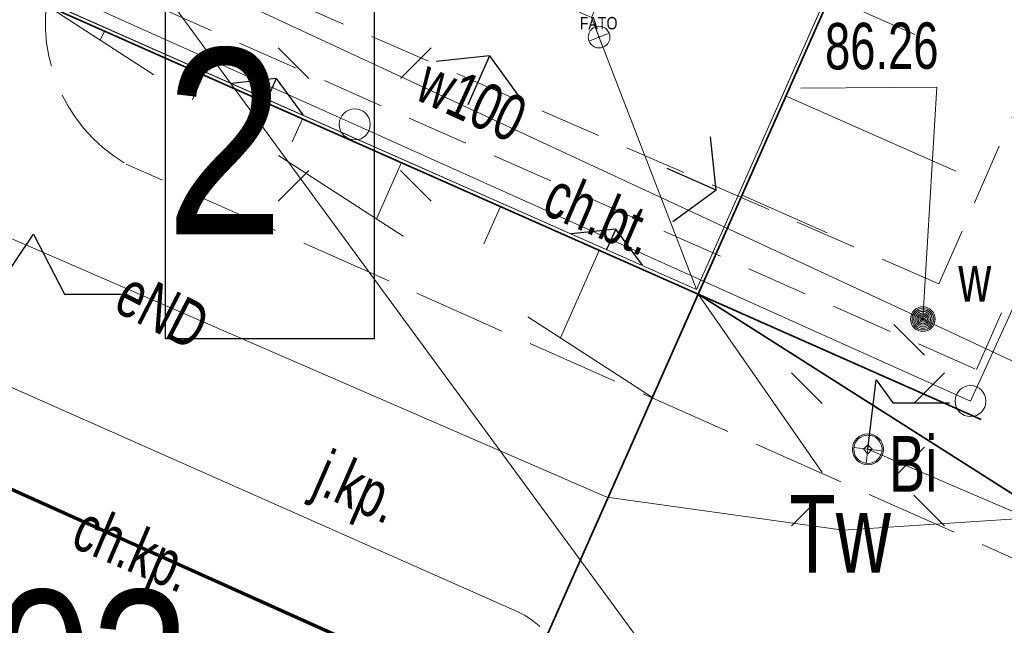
# Model space of a CAD drawing. Header units: metres. Extents: x -1013 to 1491576, y -5789570 to 1032.
# Tile 21 of 62: x 1 to 17, y -25 to -15. Entities that reach past the tile are written whole.
import ezdxf
from ezdxf.xclip import XClip

# ---------------------------------------------------------------- set-up
doc = ezdxf.new("R2010")
doc.units = ezdxf.units.M
doc.header["$MEASUREMENT"] = 0
doc.header["$XCLIPFRAME"] = 0
for name, pattern in [('2_KTCR02', [1.5, 1, -0.5]), ('2_KTJZ01', [2, 1.5, -0.5]), ('Kropki i Kreski', [7.2, 3.6, -1.8, 0, -1.8]), ('Przerywana', [4.8, 2.4, -2.4]), ('Przerywana długa', [7.8, 5, -2.8])]:
    doc.linetypes.add(name, pattern=pattern)
for name, color, linetype, lineweight in [('130-Z Teren1', 7, 'Continuous', 13), ('130-Z Teren114', 113, 'Continuous', 25), ('310-W Oświetlenie1', 7, 'Continuous', 13), ('450-K Belki21', 37, 'Continuous', 5), ('450-K Belki69', 41, 'Continuous', 13), ('703-L Płaszczyzny podejścia 2D3', 152, 'Continuous', 30), ('703-L Płaszczyzny podejścia 2D38', 171, 'Continuous', 35), ('704-L Płaszczyzny podejścia 3D38', 171, 'Continuous', 35), ('708-L Opisy sytuacji 1_1000 do legendy85', 1, 'Continuous', 25), ('708-L Opisy_ numeracja obiektów85', 1, 'Continuous', 25), ('713-L Obiekty-budynki1', 7, 'Continuous', 13), ('722-L Obiekty_Latarnie_ słupy_ anteny1', 7, 'Continuous', 13), ('798-L Zakres inwestycji9', 142, 'Continuous', 70), ('810-G Ogólne2', 4, 'Continuous', 20), ('ex_02_DXF_MZ_5_Dzialki7', 9, 'Continuous', 18), ('ex_02_DXF_MZ_5_EGBB_L_07', 9, 'Continuous', 18), ('ex_02_DXF_MZ_5_KTCR_D_L_17', 9, 'Continuous', 18), ('ex_02_DXF_MZ_5_KTCR_E_T_17', 9, 'Continuous', 18), ('ex_02_DXF_MZ_5_KTJZ_E_T_07', 9, 'Continuous', 18), ('ex_02_DXF_MZ_5_KTJZ_L_07', 9, 'Continuous', 18), ('ex_02_DXF_MZ_5_KTKR_L_07', 9, 'Continuous', 18), ('ex_02_DXF_MZ_5_Numery_konturow3', 9, 'Continuous', 18), ('ex_02_DXF_MZ_5_Numery_uzytkow3', 9, 'Continuous', 18), ('ex_02_DXF_MZ_5_SUPE_D_L_31', 9, 'Continuous', 18), ('ex_02_DXF_MZ_5_SUPE_E_T_31', 9, 'Continuous', 18), ('ex_02_DXF_MZ_5_SUPE_L_31', 9, 'Continuous', 18), ('ex_02_DXF_MZ_5_SUPW_D_L_05', 9, 'Continuous', 18), ('ex_02_DXF_MZ_5_SUPW_E_T_05', 9, 'Continuous', 18), ('ex_02_DXF_MZ_5_SUSM_D_T_07', 9, 'Continuous', 18), ('ex_02_DXF_MZ_5_SUSM_D_T_37', 9, 'Continuous', 18), ('ex_02_DXF_MZ_5_SUSM_T_07', 9, 'Continuous', 18), ('ex_02_DXF_MZ_5_SUSM_T_37', 9, 'Continuous', 18), ('ex_02_DXF_MZ_5_SUTW_T_05', 9, 'Continuous', 18), ('ex_02_DXF_MZ_5_SUUW_D_T_77', 9, 'Continuous', 18), ('ex_02_DXF_MZ_5_SUUW_E_T_57', 9, 'Continuous', 18)]:
    doc.layers.add(name, color=color, linetype=linetype, lineweight=lineweight)
doc.layers.add('700-L Mapa 1_1000 dwg', color=7, linetype='Continuous')
doc.styles.add('STYL_AUTOMATYCZNY_1', font='arial.ttf', dxfattribs={"width": 0.7})
doc.styles.add('STYL_AUTOMATYCZNY_3', font='ARIALN.TTF')
doc.linetypes.add('Linia z krzyżyków', pattern='A,0,[1,88_A.L.04 Sytuacja 1_10001.Shx,S=0.15873,R=0,X=0,Y=0],-20,0', length=20)
doc.dimstyles.new('STYL_AUTOMATYCZNY__1', dxfattribs={"dimtxt": 0.18, "dimasz": 0.912, "dimexe": 0.18, "dimexo": 0.0625, "dimgap": 0, "dimtad": 0, "dimtih": 1, "dimtoh": 1, "dimdec": 4, "dimzin": 0, "dimdsep": 46, "dimcen": 0.09, "dimadec": 0, "dimazin": 0, "dimtfac": 1, "dimtdec": 4, "dimtmove": 0, "dimatfit": 3, "dimldrblk": 'ARROWHEAD_7', "dimfxl": 1, "dimtolj": 1, "dimtzin": 0, "dimarcsym": 0})
doc.dimstyles.new('STYL_AUTOMATYCZNY__3', dxfattribs={"dimtxt": 0.18, "dimasz": 0.912, "dimexe": 0.18, "dimexo": 0.0625, "dimgap": 0, "dimtad": 0, "dimtih": 1, "dimtoh": 1, "dimdec": 4, "dimzin": 0, "dimdsep": 46, "dimcen": 0.09, "dimadec": 0, "dimazin": 0, "dimtfac": 1, "dimtdec": 4, "dimtmove": 0, "dimatfit": 3, "dimldrblk": 'ARROWHEAD_1', "dimfxl": 1, "dimtolj": 1, "dimtzin": 0, "dimarcsym": 0})

# ---------------------------------------------------------------- blocks, each defined once
blk = doc.blocks.new('Rysunek_1_5', base_point=(-7447251.91, -5789835.327))
at = {"layer": 'ex_02_DXF_MZ_5_Dzialki7', "color": 9, "linetype": 'Continuous', "lineweight": 18}
blk.add_line((-4.54, -3.697), (35.51, -58.297), dxfattribs=at)
at = {"layer": 'ex_02_DXF_MZ_5_EGBB_L_07', "color": 9, "linetype": 'Continuous', "lineweight": 18}
blk.add_line((-4.62, -20.177), (8.59, -26.107), dxfattribs=at)
at = {"layer": 'ex_02_DXF_MZ_5_KTCR_D_L_17', "color": 9, "linetype": '2_KTCR02', "lineweight": 18}
for p, q in [((16.657, -20.79), (23.336, -5.479)), ((20.635, -8.933), (16.047, -19.404)), ((16.047, -19.404), (2.14, -13.337)), ((2.002, -14.297), (16.657, -20.79))]:
    blk.add_line(p, q, dxfattribs=at)
at = {"layer": 'ex_02_DXF_MZ_5_KTJZ_L_07', "color": 9, "linetype": '2_KTJZ01', "lineweight": 18}
blk.add_line((18.12, -24.227), (2.91, -17.467), dxfattribs=at)
for centre, radius, start, end in [((4.259, -15.181), 2.654, 163.0487, 239.4523), ((8.636, -25.988), 1.421, 246.1164, 65.2626)]:
    blk.add_arc(centre, radius, start, end, dxfattribs=at)
at = {"layer": 'ex_02_DXF_MZ_5_KTKR_L_07', "color": 9, "linetype": 'Continuous', "lineweight": 18}
blk.add_line((-0.7, -20.297), (9.23, -24.697), dxfattribs=at)
at = {"layer": 'ex_02_DXF_MZ_5_SUPE_D_L_31', "color": 9, "linetype": 'Continuous', "lineweight": 18}
for p, q in [((21.059, -11.415), (16.558, -21.298)), ((3.315, -15.35), (-2.865, -12.573)), ((6.606, -16.827), (3.315, -15.35)), ((16.558, -21.298), (6.606, -16.827)), ((10.678, -22.849), (-0.527, -17.987)), ((14.502, -23.382), (10.678, -22.849)), ((20.91, -22.967), (14.502, -23.382))]:
    blk.add_line(p, q, dxfattribs=at)
at = {"layer": 'ex_02_DXF_MZ_5_SUPE_L_31', "color": 9, "linetype": 'Continuous', "lineweight": 18}
blk.add_line((14.9, -22.077), (19.25, -23.947), dxfattribs=at)
at = {"layer": 'ex_02_DXF_MZ_5_SUPW_D_L_05', "color": 9, "linetype": 'Continuous', "lineweight": 18}
for p, q in [((15.788, -19.973), (1.45, -13.313)), ((35.565, -29.255), (15.788, -19.973))]:
    blk.add_line(p, q, dxfattribs=at)
at = {"layer": 'ex_02_DXF_MZ_5_SUSM_D_T_07', "color": 9, "linetype": 'Continuous', "lineweight": 18}
for p, q in [((5.863, -16.085), (5.368, -15.59)), ((7.348, -16.085), (7.843, -15.59)), ((5.863, -17.57), (5.368, -18.065)), ((7.348, -17.57), (7.843, -18.065)), ((15.815, -20.555), (15.32, -20.06)), ((15.815, -22.04), (15.32, -22.535))]:
    blk.add_line(p, q, dxfattribs=at)
at = {"layer": 'ex_02_DXF_MZ_5_SUSM_D_T_37', "color": 9, "linetype": 'Continuous', "lineweight": 18}
for centre in [(6.606, -16.827), (16.558, -21.298)]:
    blk.add_circle(centre, 0.25, dxfattribs=at)
at = {"layer": 'ex_02_DXF_MZ_5_SUSM_T_07', "color": 9, "linetype": 'Continuous', "lineweight": 18}
for p, q in [((14.158, -21.335), (13.663, -20.84)), ((15.643, -21.335), (16.138, -20.84)), ((14.158, -22.82), (13.663, -23.315)), ((15.643, -22.82), (16.138, -23.315))]:
    blk.add_line(p, q, dxfattribs=at)
at = {"layer": 'ex_02_DXF_MZ_5_SUSM_T_37', "color": 9, "linetype": 'Continuous', "lineweight": 18}
blk.add_circle((14.9, -22.077), 0.25, dxfattribs=at)
at = {"layer": 'ex_02_DXF_MZ_5_SUTW_T_05', "color": 9, "linetype": 'Continuous', "lineweight": 18}
for p in [(13.814, -16.241), (15.788, -19.973)]:
    blk.add_line(p, (16.012, -16.226), dxfattribs=at)
at = {"layer": 'ex_02_DXF_MZ_5_SUUW_D_T_77', "color": 9, "linetype": 'Continuous', "lineweight": 18}
for radius in [0.2, 0.175, 0.15, 0.125, 0.1, 0.075, 0.05, 0.025, 0.00715]:
    blk.add_circle((15.788, -19.973), radius, dxfattribs=at)
at = {"layer": 'ex_02_DXF_MZ_5_KTCR_E_T_17', "color": 9, "linetype": 'Continuous', "lineweight": 18, "char_height": 0.75, "attachment_point": 4, "style": 'STYL_AUTOMATYCZNY_1'}
for s, insert, rotation in [('\\A1;{\\pql;\\fArial|b0|i0|c238|p0;\\W0.700000;ch.bt.}', (9.746, -17.918), 336.8014), ('\\A1;{\\pql;\\fArial|b0|i0|c238|p0;\\W0.700000;ch.kp.}', (2.091, -23.399), 336.9267)]:
    blk.add_mtext(s, dxfattribs=dict(at, insert=insert, rotation=rotation))
at = {"layer": 'ex_02_DXF_MZ_5_KTJZ_E_T_07', "color": 9, "linetype": 'Continuous', "lineweight": 18, "insert": (5.997, -22.517), "char_height": 0.75, "attachment_point": 4, "rotation": 336.4052, "style": 'STYL_AUTOMATYCZNY_1'}
blk.add_mtext('\\A1;{\\pql;\\fArial|b0|i0|c238|p0;\\W0.700000;j.kp.}', dxfattribs=at)
at = {"layer": 'ex_02_DXF_MZ_5_Numery_konturow3', "color": 9, "linetype": 'Continuous', "lineweight": 18, "insert": (13.629, -22.813), "char_height": 1.26, "attachment_point": 1, "style": 'STYL_AUTOMATYCZNY_1'}
blk.add_mtext('\\A1;{\\pql;\\fArial|b0|i0|c238|p0;\\W0.700000;Tw}', dxfattribs=at)
at = {"layer": 'ex_02_DXF_MZ_5_Numery_uzytkow3', "color": 9, "linetype": 'Continuous', "lineweight": 18, "insert": (15.239, -22.762), "char_height": 0.9, "attachment_point": 7, "style": 'STYL_AUTOMATYCZNY_1'}
blk.add_mtext('\\A1;{\\pql;\\fArial|b0|i0|c238|p0;\\W0.700000;Bi}', dxfattribs=at)
at = {"layer": 'ex_02_DXF_MZ_5_SUPE_E_T_31', "color": 9, "linetype": 'Continuous', "lineweight": 18, "insert": (2.845, -19.493), "char_height": 0.75, "attachment_point": 4, "rotation": 332.8527, "style": 'STYL_AUTOMATYCZNY_1'}
blk.add_mtext('\\A1;{\\pql;\\fArial|b0|i0|c238|p0;\\W0.700000;eND }', dxfattribs=at)
at = {"layer": 'ex_02_DXF_MZ_5_SUPW_E_T_05', "color": 9, "linetype": 'Continuous', "lineweight": 18, "insert": (7.699, -16.07), "char_height": 0.75, "attachment_point": 4, "rotation": 335.5027, "style": 'STYL_AUTOMATYCZNY_1'}
blk.add_mtext('\\A1;{\\pql;\\fArial|b0|i0|c238|p0;\\W0.700000;w100}', dxfattribs=at)
at = {"layer": 'ex_02_DXF_MZ_5_SUTW_T_05', "color": 9, "linetype": 'Continuous', "lineweight": 18, "insert": (14.206, -15.57), "char_height": 0.75, "attachment_point": 4, "rotation": 0.4031, "style": 'STYL_AUTOMATYCZNY_1'}
blk.add_mtext('\\A1;{\\pql;\\fArial|b0|i0|c238|p0;\\W0.700000;86.26}', dxfattribs=at)
at = {"layer": 'ex_02_DXF_MZ_5_SUUW_E_T_57', "color": 9, "linetype": 'Continuous', "lineweight": 18, "insert": (16.362, -19.692), "char_height": 0.75, "attachment_point": 7, "style": 'STYL_AUTOMATYCZNY_1'}
blk.add_mtext('\\A1;{\\pql;\\fArial|b0|i0|c238|p0;\\W0.700000;w}', dxfattribs=at)
blk = doc.blocks.new('ARROWHEAD_7')
at = {"color": 0, "linetype": 'Continuous', "lineweight": 0}
for p, q in [((0, -0.25), (0, 0.25)), ((0, 0), (-1, 0)), ((-0.25, 0), (0.25, 0))]:
    blk.add_line(p, q, dxfattribs=at)
blk.add_circle((0, 0), 0.25, dxfattribs=at)
blk = doc.blocks.new('ARROWHEAD_1')
at = {"color": 0, "linetype": 'Continuous', "lineweight": 0}
blk.add_line((0, 0), (-1, 0), dxfattribs=at)
blk.add_circle((0, 0), 0.25, dxfattribs=at)

msp = doc.modelspace()

# ---------------------------------------------------------------- hatches: boundary and pattern name
at = {"layer": '130-Z Teren114', "linetype": 'Continuous', "lineweight": 25}
h = msp.add_hatch(dxfattribs=at)
h.set_pattern_fill('trawa_0001', color=113, style=0, pattern_type=2)
h.set_pattern_definition([(156.1, (16.938, -3.479), (2.4308, 5.4856), [0.866, -2.5981]), (156.1, (16.57, -0.0345), (2.4308, 5.4856), [0.866, -2.5981]), (96.1, (16.938, -3.479), (5.966, 0.6377), [0.866, -2.5981]), (96.1, (13.771, -2.0755), (5.966, 0.6377), [0.866, -2.5981]), (216.1, (16.938, -3.479), (-3.5352, 4.8479), [0.866, -2.5981]), (216.1, (13.771, -2.0755), (-3.5352, 4.8479), [0.866, -2.5981])])
h.paths.add_polyline_path([(10.433, -15.1), (12.128, -19.493), (25.57, 10.841), (21.177, 9.146)])
h = msp.add_hatch(dxfattribs=at)
h.set_pattern_fill('trawa_0001', color=113, style=0, pattern_type=2)
h.set_pattern_definition([(246.1, (-2.193, -10.8614), (-5.4856, 2.4308), [0.866, -2.5981]), (246.1, (-5.6373, -11.2295), (-5.4856, 2.4308), [0.866, -2.5981]), (186.1, (-2.193, -10.8614), (-0.6377, 5.966), [0.866, -2.5981]), (186.1, (-3.596, -14.0284), (-0.6377, 5.966), [0.866, -2.5981]), (306.1, (-2.193, -10.8614), (4.8479, 3.5352), [0.866, -2.5981]), (306.1, (-3.596, -14.0284), (4.8479, 3.5352), [0.866, -2.5981])])
h.paths.add_polyline_path([(2.619, -11.637), (1.27, -14.682), (12.128, -19.493), (10.433, -15.1)])

# ---------------------------------------------------------------- linework, layer by layer
at = {"layer": '130-Z Teren1', "color": 7, "linetype": 'Continuous', "lineweight": 13, "flags": 128}
for points in [[(10.433, -15.1), (12.128, -19.493), (25.57, 10.841), (21.177, 9.146)], [(2.619, -11.637), (10.433, -15.1), (12.128, -19.493), (1.27, -14.682)]]:
    msp.add_lwpolyline(points, close=True, dxfattribs=at)
at = {"layer": '130-Z Teren1', "color": 7, "linetype": 'Continuous', "lineweight": 13}
for points in [[(14.289, -14.765), (15.66, -15.373)], [(2.559, -15.319), (2.493, -15.467)], [(4.159, -16.028), (3.981, -16.429)], [(13.579, -16.368), (16.321, -17.583)], [(5.759, -16.737), (5.593, -17.11)], [(7.359, -17.445), (6.957, -18.353)], [(12.869, -17.97), (14.24, -18.578)], [(8.959, -18.154), (8.691, -18.758)], [(10.559, -18.863), (9.933, -20.276)], [(12.159, -19.572), (11.42, -21.238)], [(12.159, -19.572), (14.901, -20.788)], [(12.159, -19.572), (14.163, -22.454)]]:
    msp.add_lwpolyline(points, dxfattribs=at)
at = {"layer": '130-Z Teren1', "color": 7, "linetype": 'Przerywana', "lineweight": 13}
msp.add_lwpolyline([(11.42, -21.238), (1.62, -14.902)], dxfattribs=at)
at = {"layer": '310-W Oświetlenie1', "color": 7, "linetype": 'Continuous', "lineweight": 13}
for p, q in [((10.618, -15.58), (10.492, -15.253)), ((10.392, -15.479), (10.718, -15.353))]:
    msp.add_line(p, q, dxfattribs=at)
at = {"layer": '310-W Oświetlenie1', "color": 7, "linetype": 'Continuous', "lineweight": 13, "flags": 128}
msp.add_lwpolyline([(10.626, -15.256, -1), (10.484, -15.576, -1)], format="xyb", close=True, dxfattribs=at)
at = {"layer": '450-K Belki21', "color": 37, "linetype": 'Continuous', "lineweight": 5}
for p, q in [((12.128, -19.493), (25.57, 10.841)), ((12.159, -19.572), (25.649, 10.872)), ((1.19, -14.712), (12.159, -19.572)), ((1.27, -14.682), (12.128, -19.493))]:
    msp.add_line(p, q, dxfattribs=at)
at = {"layer": '450-K Belki69', "color": 41, "linetype": 'Kropki i Kreski', "lineweight": 13}
for p, q in [((12.159, -19.572), (25.649, 10.872)), ((1.19, -14.712), (12.159, -19.572))]:
    msp.add_line(p, q, dxfattribs=at)
at = {"layer": '703-L Płaszczyzny podejścia 2D3', "color": 152, "linetype": 'Continuous', "lineweight": 30}
msp.add_circle((8.227, 10.355), 1021.659, dxfattribs=at)
at = {"layer": '703-L Płaszczyzny podejścia 2D38', "color": 171, "linetype": 'Przerywana długa', "lineweight": 35}
msp.add_line((12.159, -19.572), (367.806, -177.167), dxfattribs=at)
at = {"layer": '703-L Płaszczyzny podejścia 2D38', "color": 171, "linetype": 'Continuous', "lineweight": 35}
msp.add_line((12.159, -19.572), (344.166, -230.515), dxfattribs=at)
at = {"layer": '704-L Płaszczyzny podejścia 3D38', "color": 171, "linetype": 'Continuous', "lineweight": 35, "flags": 128}
for points in [[(12.159, -19.572), (25.649, 10.872)], [(-18.286, -6.082), (12.159, -19.572)], [(4.056, -37.858), (12.159, -19.572)], [(12.159, -19.572), (4.056, -37.858)], [(12.159, -19.572), (63.368, -52.108)], [(63.368, -52.108), (12.159, -19.572)]]:
    msp.add_lwpolyline(points, dxfattribs=at)
at = {"layer": '708-L Opisy sytuacji 1_1000 do legendy85', "color": 1, "linetype": 'Continuous', "lineweight": 25, "flags": 128}
msp.add_lwpolyline([(3.548, -13.911), (6.92, -13.911), (6.92, -20.292), (3.548, -20.292)], close=True, dxfattribs=at)
at = {"layer": '713-L Obiekty-budynki1', "color": 7, "linetype": 'Continuous', "lineweight": 13, "flags": 128}
msp.add_lwpolyline([(-7.85, -27.397), (-4.62, -20.177), (8.59, -26.107), (2.48, -39.757), (-0.714, -38.327), (-3.65, -44.917), (-5.888, -43.92), (-5.82, -43.767), (-10.128, -41.883), (-4.28, -29.017)], close=True, dxfattribs=at)
at = {"layer": '722-L Obiekty_Latarnie_ słupy_ anteny1', "color": 7, "linetype": 'Continuous', "lineweight": 13, "flags": 128}
msp.add_lwpolyline([(14.9, -22.148), (14.971, -22.077), (14.9, -22.006), (14.83, -22.077)], close=True, dxfattribs=at)
at = {"layer": '798-L Zakres inwestycji9', "color": 142, "linetype": 'Linia z krzyżyków', "lineweight": 70}
msp.add_lwpolyline([(-11.808, 31.551), (35.146, 11.302), (17.379, -29.897), (8.59, -26.107), (-4.62, -20.177), (-29.409, -9.263)], close=True, dxfattribs=at)
at = {"layer": '810-G Ogólne2', "color": 4, "linetype": 'Continuous', "lineweight": 20}
msp.add_lwpolyline([(-18.286, -6.082), (-4.796, 24.363), (25.649, 10.872), (12.159, -19.572)], close=True, dxfattribs=at)

# ---------------------------------------------------------------- block references
at = {"layer": '700-L Mapa 1_1000 dwg', "color": 52, "linetype": 'Continuous', "lineweight": 25}
ref = msp.add_blockref('Rysunek_1_5', (-7447251.91, -5789835.327), dxfattribs=at)
XClip(ref).set_block_clipping_path([(-454.4097296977, -337.82710067), (350.5902703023, 167.17289933)])

# ---------------------------------------------------------------- texts
at = {"layer": '310-W Oświetlenie1', "color": 7, "lineweight": 13, "insert": (10.853, -15.192), "char_height": 0.2, "attachment_point": 6, "style": 'STYL_AUTOMATYCZNY_3'}
msp.add_mtext('\\A1;{\\pqr;\\fArial Narrow|b0|i0|c238|p0;\\W1.000000;FATO}', dxfattribs=at)
at = {"layer": '708-L Opisy sytuacji 1_1000 do legendy85', "color": 1, "linetype": 'Continuous', "lineweight": 25, "insert": (3.548, -18.602), "char_height": 3, "attachment_point": 7, "style": 'STYL_AUTOMATYCZNY_3'}
msp.add_mtext('\\A1;{\\pql;\\fArial Narrow|b0|i0|c238|p0;\\W1.000000;2}', dxfattribs=at)
at = {"layer": '708-L Opisy_ numeracja obiektów85', "color": 1, "linetype": 'Continuous', "lineweight": 25, "insert": (-2.428, -27.576), "char_height": 2.5, "attachment_point": 7, "style": 'STYL_AUTOMATYCZNY_3'}
msp.add_mtext('\\A1;{\\pql;\\fArial Narrow|b0|i0|c238|p0;\\W1.000000;b_03}', dxfattribs=at)

# ---------------------------------------------------------------- leaders
at = {"layer": '708-L Opisy sytuacji 1_1000 do legendy85', "color": 1, "linetype": 'Continuous', "lineweight": 25, "annotation_type": 0, "has_hookline": 1, "hookline_direction": 0, "text_width": 1.634}
msp.add_leader([(-0.571, -21.556), (1.412, -18.602), (1.916, -19.572), (2.828, -19.572)], dimstyle='STYL_AUTOMATYCZNY__3', dxfattribs=at)
at = {"layer": '708-L Opisy_ numeracja obiektów85', "color": 1, "linetype": 'Continuous', "lineweight": 25, "annotation_type": 0, "has_hookline": 1, "hookline_direction": 0, "text_width": 6.029}
msp.add_leader([(14.9, -22.077), (15.033, -20.957), (15.304, -21.324), (16.216, -21.324)], dimstyle='STYL_AUTOMATYCZNY__1', dxfattribs=at)

doc.saveas('drawing.dxf')
